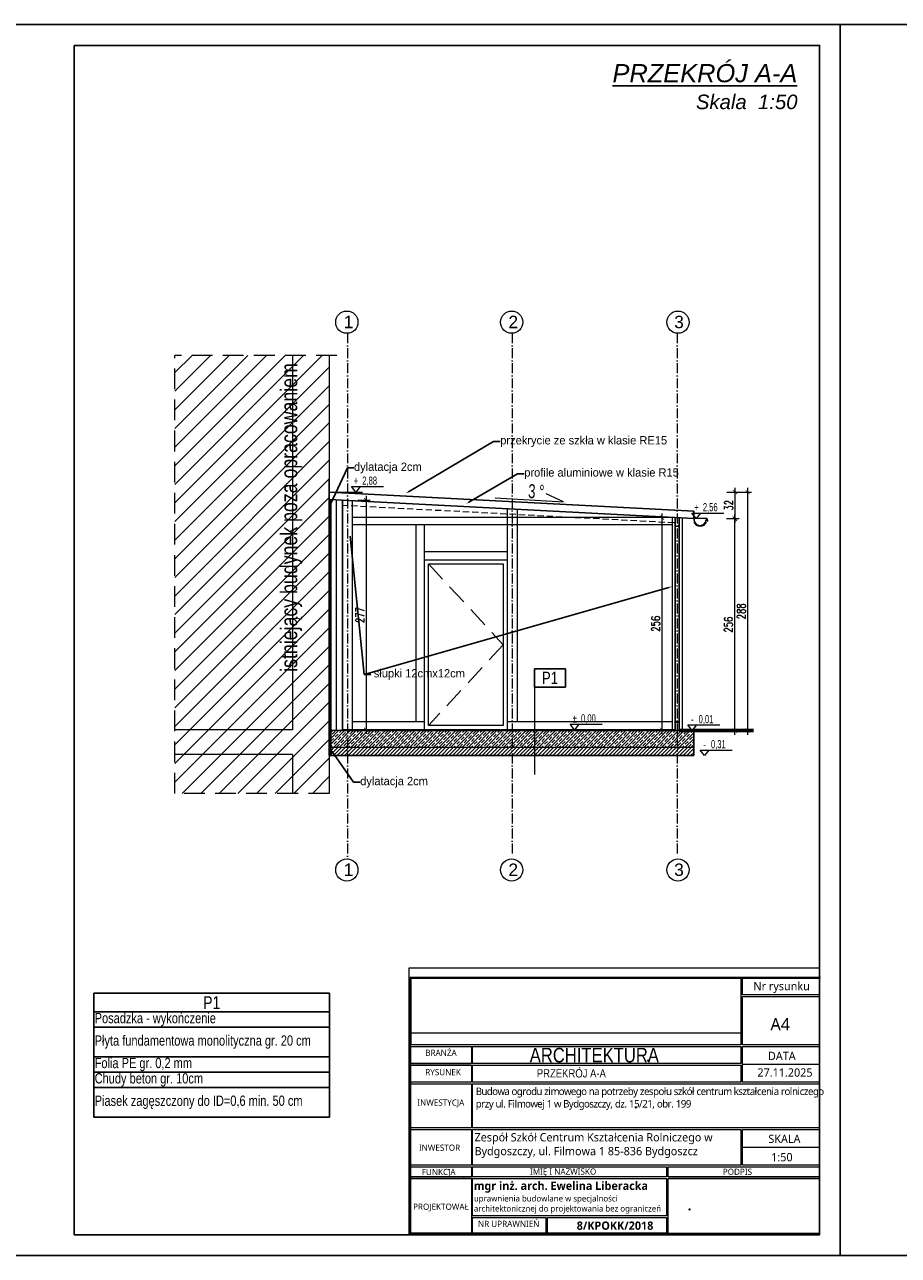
# Model space of a CAD drawing. Header units: millimetres. Extents: x 0 to 27018, y 10208 to 12867.
# Tile 22 of 25: x 23468 to 24522, y 10208 to 11693. Entities that reach past the tile are written whole.
import ezdxf
from ezdxf import colors
from ezdxf.entities.mleader import LeaderData, LeaderLine
from ezdxf.enums import TextEntityAlignment as Align
from ezdxf.math import Vec2, Vec3

# ---------------------------------------------------------------- set-up
doc = ezdxf.new("R2010")
doc.units = ezdxf.units.MM
for name, pattern in [('1105-AUCH-KA-Auchan inw$0$DASHED2', [0.375, 0.25, -0.125]), ('1105-AUCH-KA-Auchan inw$0$HIDDEN', [0.375, 0.25, -0.125]), ('ACAD_ISO10W100', [18, 12, -3, 0, -3]), ('OTKJ_A05', [2, 1.5, -0.5])]:
    doc.linetypes.add(name, pattern=pattern)
for name, color, linetype, lineweight in [('0-A-wymiary', 7, 'Continuous', 9), ('0. PRZEKROJOWA', 7, 'Continuous', 30), ('isa_V10520003E16E075_TUsr', 7, 'Continuous', 25), ('isa_V10520003E16E075_TUsr_19165818BF56C1D4', 5, 'OTKJ_A05', 25), ('izolacja', 191, 'BATTING', 0), ('opis', 241, 'Continuous', 13), ('OPISY', 240, 'Continuous', 18), ('osie', 43, 'ACAD_ISO10W100', 0), ('Pikiety', 18, 'Continuous', 0), ('PRZEKROJOWA', 7, 'Continuous', 40), ('Punkty o określonej wysokości', 5, 'Continuous', 0), ('Tabelka wykazu', 233, 'Continuous', 13), ('widok', 103, 'Continuous', 20), ('wymiar', 13, 'Continuous', 13), ('WYPELNIENIE', 252, 'Continuous', 18)]:
    doc.layers.add(name, color=color, linetype=linetype, lineweight=lineweight)
doc.layers.add('Znak północy', color=7, linetype='Continuous')
doc.styles.add('4mm', font='txt', dxfattribs={"width": 0.8, "height": 20})
doc.styles.add('arial CE', font='txt')
doc.styles.add('MÓJ', font='txt', dxfattribs={"width": 0.8, "height": 20})
doc.styles.add('MÓJ WIĘKSZY', font='txt', dxfattribs={"width": 0.8, "height": 25})
doc.styles.add('NOWY 50', font='romans.shx', dxfattribs={"width": 0.75, "height": 10})
doc.styles.add('tekst', font='segoeui.ttf', dxfattribs={"height": 20})
doc.linetypes.add('BATTING', pattern='A,0.00254,-2.54,[134,ltypeshp.shx,S=2.54,R=0,X=-2.54,Y=0],-5.08,[134,ltypeshp.shx,S=2.54,R=180,X=2.54,Y=0],-2.54', length=10.16254)
doc.dimstyles.new('NOWY 1DO50', dxfattribs={"dimtxt": 20, "dimasz": 5, "dimexe": 5, "dimexo": 5, "dimgap": 2.5, "dimtad": 1, "dimdec": 0, "dimtxsty": 'NOWY 50', "dimblk": 'ARCHTICK', "dimcen": 1.25, "dimdle": 5, "dimclrd": 256, "dimclre": 256, "dimclrt": 256, "dimadec": 0, "dimazin": 0, "dimtfac": 1, "dimtdec": 0, "dimtmove": 1, "dimatfit": 0, "dimldrblk": 'ARCHTICK', "dimfxl": 10, "dimfxlon": 1, "dimlwd": -1, "dimlwe": -1, "dimarcsym": 0})
picture_1 = doc.add_image_def('image1.jpg', size_in_pixel=(1523, 254))

# ---------------------------------------------------------------- blocks, each defined once
blk = doc.blocks.new('*U2713')
for p, q in [((-10.7, 13.7), (68.1, 13.7)), ((0, 0), (-10.7, 13.7)), ((10.7, 13.7), (0, 0))]:
    blk.add_line(p, q)
at = {"style": '4mm', "width": 0.7}
blk.add_attdef('ZN', text='', height=20, dxfattribs=at).set_placement((0.6, 17.6), align=Align.CENTER)
blk.add_attdef('POZ', (16.1, 18.1), '', height=20, dxfattribs=at)
blk = doc.blocks.new('_ArchTick')
at = {"color": 0, "linetype": 'ByBlock', "const_width": 0.15}
blk.add_lwpolyline([(-0.5, -0.5), (0.5, 0.5)], dxfattribs=at)
blk = doc.blocks.new('*D2794')
at = {"layer": 'Defpoints', "color": 0}
for p in [(24252.7, 11098.1), (24236.8, 10842.3), (24249.2, 10842.3)]:
    blk.add_point(p, dxfattribs=at)
at = {"layer": 'wymiar'}
for p, q in [((24236.8, 11103.1), (24236.8, 10837.3)), ((24246.8, 11098.1), (24231.8, 11098.1)), ((24244.2, 10842.3), (24231.8, 10842.3))]:
    blk.add_line(p, q, dxfattribs=at)
at = {"layer": 'wymiar', "linetype": 'ByBlock', "xscale": 5, "yscale": 5, "zscale": 5}
for p, rotation in [((24236.8, 11098.1), 90), ((24236.8, 10842.3), 270)]:
    blk.add_blockref('_ArchTick', p, dxfattribs=dict(at, rotation=rotation))
at = {"layer": 'wymiar', "insert": (24229.3, 10970.2), "char_height": 10, "attachment_point": 5, "rotation": 90, "style": 'NOWY 50'}
blk.add_mtext('256', dxfattribs=at)
blk = doc.blocks.new('*U2801')
blk.add_lwpolyline([(-1.6, 0), (96.9, 0), (71.5, -10.1)])
at = {"style": '4mm', "width": 0.7}
blk.add_attdef('SPA', text='', height=20, dxfattribs=at).set_placement((47.6, 13.1), align=Align.MIDDLE)
blk = doc.blocks.new('*D2885')
at = {"layer": 'Defpoints', "color": 0}
for p in [(23835.5, 11129), (24263.7, 10841.3), (24340.1, 10841.3)]:
    blk.add_point(p, dxfattribs=at)
at = {"layer": 'wymiar'}
for p, q in [((24340.1, 11134), (24340.1, 10836.3)), ((24330.1, 11129), (24345.1, 11129)), ((24330.1, 10841.3), (24345.1, 10841.3))]:
    blk.add_line(p, q, dxfattribs=at)
at = {"layer": 'wymiar', "linetype": 'ByBlock', "xscale": 5, "yscale": 5, "zscale": 5}
for p, rotation in [((24340.1, 11129), 90), ((24340.1, 10841.3), 270)]:
    blk.add_blockref('_ArchTick', p, dxfattribs=dict(at, rotation=rotation))
at = {"layer": 'wymiar', "insert": (24332.6, 10985.1), "char_height": 10, "attachment_point": 5, "rotation": 90, "style": 'NOWY 50'}
blk.add_mtext('288', dxfattribs=at)
blk = doc.blocks.new('*D2886')
at = {"layer": 'Defpoints', "color": 0}
for p in [(23835.5, 11129), (24275.5, 11096.9), (24325, 11096.9)]:
    blk.add_point(p, dxfattribs=at)
at = {"layer": 'wymiar'}
for p, q in [((24325, 11134), (24325, 11091.9)), ((24315, 11129), (24330, 11129)), ((24315, 11096.9), (24330, 11096.9))]:
    blk.add_line(p, q, dxfattribs=at)
at = {"layer": 'wymiar', "linetype": 'ByBlock', "xscale": 5, "yscale": 5, "zscale": 5}
for p, rotation in [((24325, 11129), 90), ((24325, 11096.9), 270)]:
    blk.add_blockref('_ArchTick', p, dxfattribs=dict(at, rotation=rotation))
at = {"layer": 'wymiar', "insert": (24317.5, 11113), "char_height": 10, "attachment_point": 5, "rotation": 90, "style": 'NOWY 50'}
blk.add_mtext('32', dxfattribs=at)
blk = doc.blocks.new('*D2887')
at = {"layer": 'Defpoints', "color": 0}
for p in [(24275.5, 11096.9), (24288.5, 10841.3), (24324.6, 10841.3)]:
    blk.add_point(p, dxfattribs=at)
at = {"layer": 'wymiar'}
for p, q in [((24314.6, 11096.9), (24329.6, 11096.9)), ((24324.6, 11101.9), (24324.6, 10836.3)), ((24314.6, 10841.3), (24329.6, 10841.3))]:
    blk.add_line(p, q, dxfattribs=at)
at = {"layer": 'wymiar', "linetype": 'ByBlock', "xscale": 5, "yscale": 5, "zscale": 5}
for p, rotation in [((24324.6, 11096.9), 90), ((24324.6, 10841.3), 270)]:
    blk.add_blockref('_ArchTick', p, dxfattribs=dict(at, rotation=rotation))
at = {"layer": 'wymiar', "insert": (24317.1, 10969.1), "char_height": 10, "attachment_point": 5, "rotation": 90, "style": 'NOWY 50'}
blk.add_mtext('256', dxfattribs=at)
blk = doc.blocks.new('*D2888')
at = {"layer": 'Defpoints', "color": 0}
for p in [(23851.2, 11119.2), (23865.7, 10842.3), (23879.9, 10842.3)]:
    blk.add_point(p, dxfattribs=at)
at = {"layer": 'wymiar'}
for p, q in [((23869.9, 11119.2), (23884.9, 11119.2)), ((23879.9, 11124.2), (23879.9, 10837.3)), ((23870.7, 10842.3), (23884.9, 10842.3))]:
    blk.add_line(p, q, dxfattribs=at)
at = {"layer": 'wymiar', "linetype": 'ByBlock', "xscale": 5, "yscale": 5, "zscale": 5}
for p, rotation in [((23879.9, 11119.2), 90), ((23879.9, 10842.3), 270)]:
    blk.add_blockref('_ArchTick', p, dxfattribs=dict(at, rotation=rotation))
at = {"layer": 'wymiar', "insert": (23872.4, 10980.7), "char_height": 10, "attachment_point": 5, "rotation": 90, "style": 'NOWY 50'}
blk.add_mtext('277', dxfattribs=at)
blk = doc.blocks.new('*U2896')
for p, q in [((-10.7, 13.7), (68.1, 13.7)), ((0, 0), (-10.7, 13.7)), ((10.7, 13.7), (0, 0))]:
    blk.add_line(p, q)
at = {"style": '4mm', "width": 0.7}
blk.add_attdef('ZN', text='', height=20, dxfattribs=at).set_placement((0.6, 17.6), align=Align.CENTER)
blk.add_attdef('POZ', (16.1, 18.1), '', height=20, dxfattribs=at)
blk = doc.blocks.new('*U2898')
for p, q in [((-10.7, 13.7), (68.1, 13.7)), ((0, 0), (-10.7, 13.7)), ((10.7, 13.7), (0, 0))]:
    blk.add_line(p, q)
at = {"style": '4mm', "width": 0.7}
blk.add_attdef('ZN', text='', height=20, dxfattribs=at).set_placement((0.6, 17.6), align=Align.CENTER)
blk.add_attdef('POZ', (16.1, 18.1), '', height=20, dxfattribs=at)
blk = doc.blocks.new('*T2902')
at = {"layer": 'Tabelka wykazu', "color": 0, "lineweight": -2, "transparency": 16777216}
for p, q in [((0, 0), (37.5, 0)), ((0, 0), (0, -22.25)), ((37.5, 0), (37.5, -22.25)), ((0, -22.25), (37.5, -22.25))]:
    blk.add_line(p, q, dxfattribs=at)
at = {"layer": 'Tabelka wykazu', "color": 0, "transparency": 16777216, "insert": (18.75, -11.125), "char_height": 15, "width": 35.25, "attachment_point": 5, "style": 'MÓJ'}
blk.add_mtext('P1', dxfattribs=at)
blk = doc.blocks.new('*T2910')
at = {"layer": 'Tabelka wykazu', "color": 0, "lineweight": -2, "transparency": 16777216}
for p, q in [((0, 0), (284.3, 0)), ((0, 0), (0, -149.3)), ((284.3, 0), (284.3, -149.3)), ((0, -22.6), (284.3, -22.6)), ((0, -41), (284.3, -41)), ((0, -76.8), (284.3, -76.8)), ((0, -95.2), (284.3, -95.2)), ((0, -113.7), (284.3, -113.7)), ((0, -149.3), (284.3, -149.3))]:
    blk.add_line(p, q, dxfattribs=at)
at = {"layer": 'Tabelka wykazu', "color": 0, "transparency": 16777216, "width": 282.482}
for s, insert, char_height, attachment_point, style in [('P1', (142.2, -11.3), 15.53, 5, 'MÓJ WIĘKSZY'), ('Posadzka - wykończenie', (0.9, -31.8), 12.426, 4, 'MÓJ'), ('Płyta fundamentowa monolityczna gr. 20 cm', (0.9, -58.9), 12.426, 4, 'MÓJ'), ('Folia PE gr. 0,2 mm', (0.9, -86), 12.426, 4, 'MÓJ'), ('Chudy beton gr. 10cm', (0.9, -104.5), 12.426, 4, 'MÓJ'), ('Piasek zagęszczony do ID=0,6 min. 50 cm', (0.9, -131.5), 12.426, 4, 'MÓJ')]:
    blk.add_mtext(s, dxfattribs=dict(at, insert=insert, char_height=char_height, attachment_point=attachment_point, style=style))
blk = doc.blocks.new('*U3054')
for p, q in [((-10.7, 13.7), (68.1, 13.7)), ((0, 0), (-10.7, 13.7)), ((10.7, 13.7), (0, 0))]:
    blk.add_line(p, q)
at = {"style": '4mm', "width": 0.7}
blk.add_attdef('ZN', text='', height=20, dxfattribs=at).set_placement((0.6, 17.6), align=Align.CENTER)
blk.add_attdef('POZ', (16.1, 18.1), '', height=20, dxfattribs=at)
blk = doc.blocks.new('OTRS_P05')
at = {"layer": 'isa_V10520003E16E075_TUsr', "true_color": 0x0a0909}
h = blk.add_hatch(color=18, dxfattribs=at)
h.dxf.hatch_style = 1
h.paths.add_polyline_path([(0.09, 0, 1), (-0.09, 0, 1)])
at = {"layer": 'isa_V10520003E16E075_TUsr', "color": 18, "true_color": 0x0a0909}
blk.add_lwpolyline([(0.09, 0, 1), (-0.09, 0, 1)], format="xyb", close=True, dxfattribs=at)
at = {"layer": 'isa_V10520003E16E075_TUsr_19165818BF56C1D4', "color": 18, "true_color": 0x0a0909}
blk.add_circle((0, 0), 0.09, dxfattribs=at)
blk = doc.blocks.new('OTRN_P05')
at = {"layer": 'isa_V10520003E16E075_TUsr', "true_color": 0x0a0909}
h = blk.add_hatch(color=18, dxfattribs=at)
h.dxf.hatch_style = 1
h.paths.add_polyline_path([(0.09, 0, 1), (-0.09, 0, 1)])
at = {"layer": 'isa_V10520003E16E075_TUsr', "color": 18, "true_color": 0x0a0909}
blk.add_lwpolyline([(0.09, 0, 1), (-0.09, 0, 1)], format="xyb", close=True, dxfattribs=at)
at = {"layer": 'isa_V10520003E16E075_TUsr_19165818BF56C1D4', "color": 18, "true_color": 0x0a0909}
blk.add_circle((0, 0), 0.09, dxfattribs=at)
blk = doc.blocks.new('SUPS01_08')
at = {"lineweight": 18, "true_color": 0x0000ff}
h = blk.add_hatch(color=5, dxfattribs=at)
h.dxf.hatch_style = 1
h.paths.add_polyline_path([(0.09, 0, 1), (-0.09, 0, 1)])
at = {"color": 18, "lineweight": 18, "true_color": 0x0a0909}
blk.add_circle((0, 0), 0.09, dxfattribs=at)

msp = doc.modelspace()

# ---------------------------------------------------------------- hatches: boundary and pattern name
at = {"layer": 'wymiar'}
h = msp.add_hatch(dxfattribs=at)
h.set_pattern_fill('ANSI31', color=256, scale=5)
h.set_pattern_definition([(45, (2228.9, 3862.144), (-11.22532, 11.22532), [])])
h.paths.add_polyline_path([(23835.2, 10765.5), (23648.9, 10765.5), (23648.9, 11293.8), (23835.2, 11293.8)])
h = msp.add_hatch(dxfattribs=at)
h.set_pattern_fill('ANSI31', color=256)
h.set_pattern_definition([(45, (86.1918, 2440.2412), (-2.24506403, 2.24506403), [])])
h.paths.add_polyline_path([(24275.2, 10811.3), (24275.2, 10821.3), (23837.2, 10821.3), (23837.2, 10811.3)])
at = {"layer": 'WYPELNIENIE'}
h = msp.add_hatch(dxfattribs=at)
h.set_pattern_fill('JIS_STN_1E', color=256, scale=5)
h.set_pattern_definition([(45, (-47610.659, 50208.8406), (-3.5355339, 3.5355339), []), (45, (-47607.134, 50208.8406), (-3.5355339, 3.5355339), [5, -2.5])])
h.paths.add_polyline_path([(24275.2, 10841.3), (24261.2, 10841.3), (24257.7, 10841.3), (24252.7, 10841.3), (24249.2, 10841.3), (24131.3, 10841.3), (23863.2, 10841.3), (23851.2, 10841.3), (23837.2, 10841.3), (23837.2, 10821.3), (24275.2, 10821.3)])

# ---------------------------------------------------------------- linework, layer by layer
at = {"lineweight": 0}
for p, q in [((23934, 10462.3), (23934, 10542.5)), ((23934, 10528.4), (23934, 10462.3))]:
    msp.add_line(p, q, dxfattribs=at)
at = {"color": 0, "linetype": 'Continuous'}
msp.add_line((23934, 10462.2), (23934, 10542.5), dxfattribs=at)
at = {"linetype": 'Continuous', "lineweight": 0}
msp.add_line((24427, 10302.9), (24427, 10369.5), dxfattribs=at)
at = {"lineweight": 0}
msp.add_lwpolyline([(23932, 10555.3), (24427, 10555.3), (24427, 10233.3), (23932, 10233.3)], close=True, dxfattribs=at)
at = {"layer": '0-A-wymiary', "linetype": 'ByBlock'}
for p, q in [((24428, 10543.5), (23933, 10543.5)), ((23933, 10543.5), (23933, 10233.3)), ((23934, 10542.5), (24332, 10542.5)), ((23960.8, 10543.5), (24428, 10543.5)), ((24332, 10542.5), (24332, 10462.3)), ((24334, 10542.5), (24427, 10542.5)), ((24334, 10522.6), (24334, 10542.5)), ((24427, 10542.5), (24427, 10522.6)), ((24427, 10527.2), (24427, 10522.6)), ((24427, 10522.6), (24334, 10522.6)), ((24334, 10520.6), (24427, 10520.6)), ((24334, 10462.3), (24334, 10520.6)), ((24427, 10506.9), (24427, 10462.3)), ((24332, 10462.3), (23934, 10462.3)), ((24332, 10462.3), (23934, 10462.3)), ((24008, 10460.3), (24008, 10439.8)), ((24427, 10462.3), (24334, 10462.3)), ((24427, 10462.3), (24334, 10462.3)), ((24427, 10460.3), (24427, 10417.3)), ((23934, 10439.8), (24007, 10439.8)), ((23934, 10370.5), (23934, 10437.1)), ((24008, 10437.8), (24008, 10417.3)), ((24334, 10438.8), (24427, 10438.8)), ((24427, 10437.1), (24427, 10371.5)), ((23934, 10415.3), (24007, 10415.3)), ((23934, 10372.3), (23934, 10415.3)), ((23934, 10362.3), (23934, 10415.3)), ((23934, 10415.3), (24007, 10415.3)), ((24007, 10415.3), (24007, 10362.3)), ((24008, 10415.3), (24008, 10385.3)), ((24008, 10415.3), (24427, 10415.3)), ((24427, 10415.3), (24427, 10362.3)), ((24008, 10385.3), (24008, 10362.3)), ((23934, 10298.9), (23934, 10371.5)), ((24007, 10362.3), (23934, 10362.3)), ((24007, 10362.3), (23934, 10362.3)), ((24427, 10362.3), (24008, 10362.3)), ((24008, 10360.3), (24008, 10317.3)), ((24334, 10338.8), (24427, 10338.8)), ((23934, 10302.9), (24008, 10302.9)), ((24008, 10315.3), (24008, 10302.9)), ((24008, 10315.3), (24008, 10302.9)), ((24244.5, 10302.9), (24427, 10302.9)), ((23934, 10300.9), (24007, 10300.9)), ((23934, 10300.9), (24008, 10300.9)), ((23934, 10234.3), (23934, 10300.9)), ((24007, 10300.9), (24007, 10235.3)), ((24008, 10300.9), (24242.5, 10300.9)), ((24008, 10300.9), (24242.5, 10300.9)), ((24008, 10300.9), (24008, 10256.1)), ((24008, 10256.1), (24008, 10300.9)), ((24242.5, 10300.9), (24242.5, 10298.9)), ((24242.5, 10300.9), (24242.5, 10256.1)), ((24244.5, 10300.9), (24332, 10300.9)), ((24244.5, 10300.9), (24427, 10300.9)), ((24244.5, 10235.3), (24244.5, 10300.9)), ((24244.5, 10300.9), (24427, 10300.9)), ((24427, 10300.9), (24427, 10235.3)), ((24242.5, 10256.1), (24008, 10256.1)), ((24008, 10254.1), (24008, 10235.3)), ((24008, 10235.3), (24008, 10254.1)), ((24096.7, 10254.1), (24096.7, 10234.3)), ((24007, 10235.3), (23934, 10235.3)), ((23934, 10235.3), (24427, 10235.3)), ((23934, 10233.3), (24007, 10233.3)), ((23958, 10233.3), (24427, 10233.3)), ((24008, 10233.3), (24242.5, 10233.3)), ((24244.5, 10233.3), (24427, 10233.3))]:
    msp.add_line(p, q, dxfattribs=at)
for points in [[(24007, 10439.8), (23934, 10439.8), (23934, 10460.3), (24007, 10460.3)], [(24008, 10460.3), (24332, 10460.3), (24332, 10439.8), (24008, 10439.8)], [(24359, 10460.3), (24427, 10460.3), (24427, 10417.3), (24359, 10417.3)], [(24007, 10417.3), (23934, 10417.3), (23934, 10437.8), (24007, 10437.8)], [(24007, 10417.3), (23934, 10417.3), (23934, 10437.8), (24007, 10437.8)], [(24008, 10437.8), (24332, 10437.8), (24332, 10417.3), (24008, 10417.3)], [(24007, 10317.3), (23934, 10317.3), (23934, 10360.3), (24007, 10360.3)], [(24008, 10360.3), (24332, 10360.3), (24332, 10317.3), (24008, 10317.3)], [(24007, 10302.9), (23934, 10302.9), (23934, 10315.3), (24007, 10315.3)], [(24008, 10315.3), (24242.5, 10315.3), (24242.5, 10302.9), (24008, 10302.9)], [(24096.7, 10235.3), (24008, 10235.3), (24008, 10254.1), (24096.7, 10254.1)], [(24098.7, 10254.1), (24242.5, 10254.1), (24242.5, 10235.3), (24098.7, 10235.3)]]:
    msp.add_lwpolyline(points, dxfattribs=at)
for points in [[(23934, 10460.3), (24007, 10460.3), (24007, 10439.8), (23934, 10439.8)], [(24334, 10460.3), (24427, 10460.3), (24427, 10417.3), (24334, 10417.3)], [(23934, 10437.8), (24007, 10437.8), (24007, 10417.3), (23934, 10417.3)], [(23934, 10360.3), (24007, 10360.3), (24007, 10317.3), (23934, 10317.3)], [(24334, 10360.3), (24427, 10360.3), (24427, 10317.3), (24334, 10317.3)], [(23934, 10315.3), (24007, 10315.3), (24007, 10302.9), (23934, 10302.9)], [(24244.5, 10315.3), (24427, 10315.3), (24427, 10302.9), (24244.5, 10302.9)], [(24098.7, 10254.1), (24242.5, 10254.1), (24242.5, 10235.3), (24098.7, 10235.3)]]:
    msp.add_lwpolyline(points, close=True, dxfattribs=at)
msp.add_point((23997.9, 10301.1), dxfattribs=at)
msp.add_point((23997.9, 10301.1), dxfattribs=at)
at = {"layer": '0. PRZEKROJOWA'}
for p, q in [((23835.2, 11123), (23835.2, 11143)), ((23835.2, 11123), (23835.2, 11114)), ((23835.5, 11129), (23857.5, 11127.8)), ((23835.5, 11120), (24275.5, 11096.9)), ((23836, 11129), (24275.5, 11105.9)), ((23851.2, 11119.2), (23851.2, 10842.3)), ((23851.5, 11128.2), (24275.5, 11105.9)), ((23835.2, 11114), (23835.2, 10811.3)), ((24275.5, 11105.9), (24275.5, 11096.9)), ((24252.7, 11098.1), (24252.7, 10841.3)), ((24257.7, 11097.9), (24257.7, 10841.3)), ((24252.7, 11087.9), (24257.7, 11087.9)), ((24252.7, 10851.3), (24257.7, 10851.3)), ((23851.2, 10842.3), (24252.7, 10842.3)), ((24252.7, 10842.3), (24252.7, 10841.3)), ((24252.7, 10841.3), (24275.2, 10841.3)), ((24275.2, 10841.3), (24275.2, 10811.3)), ((23835.2, 10811.3), (24275.2, 10811.3))]:
    msp.add_line(p, q, dxfattribs=at)
at = {"layer": '0. PRZEKROJOWA', "lineweight": 60}
msp.add_line((24257.7, 10841.3), (24347.3, 10841.3), dxfattribs=at)
at = {"layer": 'izolacja', "lineweight": 0, "ltscale": 0.1}
msp.add_line((23836.2, 11119.9), (23836.2, 10811.3), dxfattribs=at)
at = {"layer": 'izolacja', "lineweight": 0, "ltscale": 0.7}
msp.add_line((23844.2, 10841.3), (23844.2, 11119.5), dxfattribs=at)
at = {"layer": 'opis', "color": 0}
for centre in [(23856.6, 11333.8), (24055.5, 11333.8), (24256.2, 11333.8), (23856.6, 10673.2), (24055.5, 10673.2), (24256.2, 10673.2)]:
    msp.add_circle(centre, 13.4, dxfattribs=at)
at = {"layer": 'osie'}
for p, q in [((23857.2, 11320.4), (23857.2, 10686.6)), ((24056.2, 11320.4), (24056.2, 10687.9)), ((24255.2, 11320.4), (24255.2, 10687.8))]:
    msp.add_line(p, q, dxfattribs=at)
at = {"layer": 'Tabelka wykazu'}
msp.add_line((24083, 10893.7), (24083, 10788.4), dxfattribs=at)
at = {"layer": 'widok', "ltscale": 0.6}
msp.add_line((24291, 11096.9), (24276.4, 11097), dxfattribs=at)
for points in [[(24275.4, 11098.7), (24276.3, 11098.4)], [(24276.4, 11097), (24275.9, 11098)], [(24276, 11098), (24276.4, 11097.6)], [(24276.3, 11098.4), (24276.7, 11098)], [(24276.4, 11097.6), (24276.7, 11098)], [(24289.5, 11092.1), (24290.2, 11095.5)], [(24290.1, 11095.4), (24291.1, 11095.6)], [(24290.6, 11096.5), (24291, 11096.9)], [(24291.5, 11095.4), (24290.6, 11096.5)], [(24291.9, 11095.7), (24291, 11096.9)]]:
    msp.add_lwpolyline(points, dxfattribs=at)
for points in [[(24275.4, 11093.2, 0.737622), (24290.5, 11093.2)], [(24275.5, 11096.4, 0.804641), (24289.5, 11092.5)], [(24275.5, 11095.5, 0.862296), (24290, 11093.4)], [(24275.6, 11096.4, 0.804816), (24289.4, 11092.6)], [(24275.6, 11095.4, 0.771015), (24289.7, 11092.9)], [(24289.4, 11092.6, 0.076996), (24289.9, 11095)], [(24289.5, 11092.5, 0.077746), (24290, 11095)], [(24291.4, 11094.3, 1.481785), (24289.9, 11095)], [(24291.4, 11094.3, 1.474629), (24290, 11095)], [(24291.1, 11094, 0.517632), (24291.5, 11095.4)], [(24291.3, 11093.5, 0.518937), (24291.9, 11095.7)]]:
    msp.add_lwpolyline(points, format="xyb", dxfattribs=at)
at = {"layer": 'wymiar', "linetype": '1105-AUCH-KA-Auchan inw$0$HIDDEN', "ltscale": 100}
for p, q in [((23648.9, 10765.5), (23648.9, 11293.8)), ((23844.5, 11293.8), (23648.9, 11293.8)), ((23955.2, 11042.3), (24045.2, 10944.8)), ((24045.2, 10944.8), (23955.2, 10847.3)), ((23835.2, 10765.5), (23648.9, 10765.5))]:
    msp.add_line(p, q, dxfattribs=at)
at = {"layer": 'wymiar'}
for p, q in [((23791.2, 11293.8), (23791.2, 10842.3)), ((23835.2, 11293.8), (23835.2, 10765.5)), ((23835.2, 11186.3), (23835.2, 10842.3)), ((23835.5, 11129), (23875.5, 11129)), ((23837.2, 11119.9), (23837.2, 10842.3)), ((23863.2, 11118.5), (23863.2, 10842.3)), ((24050.2, 11108.7), (24050.2, 11083.3)), ((24062.2, 11108.1), (24062.2, 11083.3)), ((24249.2, 11098.3), (23863.2, 11098.3)), ((24249.2, 11089.3), (23863.2, 11089.3)), ((23940.2, 10852.3), (23940.2, 11089.3)), ((23950.2, 10854.3), (23950.2, 11089.3)), ((24249.2, 11098.3), (24249.2, 10842.3)), ((24261.2, 11097.7), (24261.2, 10841.3)), ((24050.2, 11083.3), (24050.2, 10854.3)), ((24062.2, 11083.3), (24062.2, 10852.3)), ((23950.2, 11057.3), (24050.2, 11057.3)), ((23950.2, 10842.3), (23950.2, 11047.3)), ((23950.2, 11047.3), (24050.2, 11047.3)), ((23950.2, 11047.3), (24050.2, 11047.3)), ((23863.2, 10852.3), (23950.2, 10852.3)), ((24050.2, 10852.3), (24249.2, 10852.3)), ((24252.7, 10841.3), (24252.7, 10851.3)), ((23791.2, 10842.3), (23648.9, 10842.3)), ((23837.2, 10842.3), (23837.2, 10822.3)), ((23837.2, 10842.3), (23837.2, 10841.3)), ((23851.2, 10841.3), (23837.2, 10841.3)), ((23851.2, 10842.3), (23851.2, 10842.3)), ((23851.2, 10842.3), (23851.2, 10841.3)), ((23851.2, 10841.3), (24252.7, 10841.3)), ((23864.8, 10841.3), (24252.7, 10841.3)), ((24249.2, 10842.3), (24249.2, 10842.3)), ((23837.2, 10822.3), (23837.2, 10811.3)), ((23837.2, 10821.3), (24275.2, 10821.3)), ((23791.2, 10812.3), (23648.9, 10812.3)), ((23791.2, 10812.3), (23791.2, 10765.5))]:
    msp.add_line(p, q, dxfattribs=at)
at = {"layer": 'wymiar', "linetype": '1105-AUCH-KA-Auchan inw$0$DASHED2', "ltscale": 30}
msp.add_line((23850.7, 11113.2), (24252.7, 11092.1), dxfattribs=at)
at = {"layer": 'wymiar'}
for points in [[(23950.2, 11047.3), (24050.2, 11047.3), (24050.2, 10842.3), (23950.2, 10842.3)], [(23955.2, 11042.3), (24045.2, 11042.3), (24045.2, 10847.3), (23955.2, 10847.3)]]:
    msp.add_lwpolyline(points, close=True, dxfattribs=at)
at = {"layer": 'Znak północy', "ltscale": 10}
for points in [[(23402.4, 11692.7), (24452, 11692.7), (24452, 10208.3), (23402.4, 10208.3)], [(24452, 11692.7), (26551.3, 11692.7), (26551.3, 10208.3), (24452, 10208.3)], [(23527.4, 11667.7), (24427, 11667.7), (24427, 10233.3), (23527.4, 10233.3)]]:
    msp.add_lwpolyline(points, close=True, dxfattribs=at)

# ---------------------------------------------------------------- block references
for name, p in [('*T2902', (24083, 10915.9)), ('*T2910', (23551.4, 10524.5))]:
    msp.add_blockref(name, p)
at = {"layer": 'opis', "xscale": 0.4899999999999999, "yscale": 0.4899999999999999, "zscale": 0.4899999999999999}
for name, p, values in [('*U2898', (23867.3, 11129), {'ZN': '+', 'POZ': '2,88'}), ('*U2896', (24278.3, 11096.9), {'ZN': '+', 'POZ': '2,56'}), ('*U2713', (24131.3, 10842.3), {'ZN': '%%p', 'POZ': '0,00'}), ('*U3054', (24273.2, 10841.3), {'ZN': '-', 'POZ': '0,01'}), ('*U3054', (24288.1, 10811.1), {'ZN': '-', 'POZ': '0,31'})]:
    msp.add_blockref(name, p, dxfattribs=at).add_auto_attribs(values)
at = {"layer": 'opis'}
ref = msp.add_blockref('*U2801', (24036.8, 11121.8), dxfattribs=dict(at, xscale=-0.8399999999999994, yscale=0.8399999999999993, zscale=0.8399999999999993, rotation=176.8139154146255))
ref.add_attrib('SPA', '3 %%d', dxfattribs={"layer": '0', "height": 16.8, "rotation": 356.8139, "style": '4mm', "width": 0.7}).set_placement((24085.2, 11129.7), align=Align.MIDDLE)
at = {"layer": 'Pikiety', "color": 18, "true_color": 0x000000, "xscale": 5, "yscale": 5, "zscale": 5}
for name, p in [('OTRN_P05', (24220.2, 10443.2)), ('OTRS_P05', (24205.2, 10386.7)), ('OTRS_P05', (24270.2, 10263.8))]:
    msp.add_blockref(name, p, dxfattribs=at)
at = {"layer": 'Punkty o określonej wysokości', "color": 5, "true_color": 0x0000ff, "xscale": 5, "yscale": 5, "zscale": 5}
msp.add_blockref('SUPS01_08', (23979.9, 10311.8), dxfattribs=at)

# ---------------------------------------------------------------- texts
at = {"layer": '0-A-wymiary', "linetype": 'ByBlock', "attachment_point": 1, "style": 'tekst'}
for s, width, heights, insert, char_height, own_width in [('{\\f@Microsoft YaHei Light|b0|i0|c238|p34;Nr rysunku}', 375.174, [18.6], (24347.2, 10538.1, -1), 10, 187.587), ('{\\f@Microsoft YaHei Light|b0|i0|c238|p34;BRANŻA}', 375.174, [0], (23951.2, 10456.4, -1), 7.5, 187.587), ('{\\FTechnicLite|c2;ARCHITEKTURA}', 375.174, [0], (24077.3, 10458.6, -1), 17.5, 187.587), ('{\\f@Microsoft YaHei Light|b0|i0|c238|p34;DATA}', 375.174, [0], (24364.8, 10453.9, -1), 10, 187.587), ('{\\f@Microsoft YaHei Light|b0|i0|c238|p34;INWESTYCJA}', 375.174, [0], (23941.7, 10396.4, -1), 7.5, 187.587), ('{\\f@Microsoft YaHei Light|b0|i0|c238|p34;SKALA}', 375.174, [0], (24365.3, 10353.9, -1), 10, 187.587), ('{\\f@Microsoft YaHei Light|b0|i0|c238|p34;INWESTOR}', 375.174, [0], (23943.6, 10342, -1), 7.5, 187.587), ('{\\f@Microsoft YaHei Light|b0|i0|c238|p34;FUNKCJA}', 375.174, [0], (23947, 10312.7), 7.5, 187.587), ('{\\fYu Gothic Medium|b0|i0|c238|p34;IMIĘ I NAZWISKO}', 375.174, [0], (24077.6, 10313.2), 7.5, 187.587), ('{\\fYu Gothic Medium|b0|i0|c238|p34;PODPIS}', 375.174, [0], (24310.3, 10312.9), 7.5, 187.587), ('{\\f@Microsoft YaHei Light|b1|i0|c238|p34;\\H1.37614x;mgr inż. arch. Ewelina Liberacka\\P\\f@Microsoft YaHei Light|b0|i0|c238|p34;\\H0.72667x;uprawnienia budowlane w specjalności\\Parchitektonicznej do projektowania bez ograniczeń}', 787.56, [155.3], (24009.9, 10297.3), 7.267, 393.78), ('{\\f@Microsoft YaHei Light|b0|i0|c238|p34;PROJEKTOWAŁ}', 375.174, [0], (23936.5, 10270.8, -1), 7.5, 187.587), ('{\\f@Microsoft YaHei Light|b0|i0|c238|p34;NR UPRAWNIEŃ}', 375.174, [0], (24014.9, 10250.1), 7.5, 187.587), ('\\A1;{\\f@Microsoft YaHei Light|b1|i0|c238|p34;8/KPOKK/2018}', 438.023, [185.6], (24134, 10249.2), 10, 219.012)]:
    msp.add_mtext_dynamic_manual_height_columns(s, width=width, gutter_width=12.5, heights=heights, dxfattribs=dict(at, insert=insert, char_height=char_height)).dxf.set("width", own_width)
for s, insert, char_height, width in [('{\\f@Microsoft YaHei Light|b0|i0|c238|p34;A4}', (24367.8, 10494.7, -1), 15, 187.587), ('      {\\FTechnicLite|c2;\\H0.714286x;PRZEKRÓJ A-A}', (24057.4, 10432.9), 14, 343.768), ('{\\f@Microsoft YaHei Light|b0|i0|c238|p34;RYSUNEK}', (23951.2, 10433.1, -1), 7.5, 187.587), ('{\\f@Microsoft YaHei Light|b0|i0|c238|p34;27.11.2025}', (24352, 10433.9, -1), 10, 3751.737), ('{\\T0.9;\\f@Microsoft YaHei Light|b0|i0|c238|p34;Budowa ogrodu zimowego na potrzeby zespołu szkół centrum kształcenia rolniczego przy ul. Filmowej 1 w Bydgoszczy, dz. 15/21, obr. 199}', (24012.1, 10410.7), 9, 422.683), ('{\\A1;\\fMicrosoft YaHei Light|b0|i0|c238|p34;Zespół Szkół Centrum Kształcenia Rolniczego w \\PBydgoszczy, ul. Filmowa 1 85-836 Bydgoszcz}', (24010.7, 10355.8), 10, 7242.059), ('{\\f@Microsoft YaHei Light|b0|i0|c238|p34;1:50}', (24368.7, 10331.8, -1), 10, 187.587)]:
    msp.add_mtext(s, dxfattribs=dict(at, insert=insert, char_height=char_height, width=width))
at = {"layer": 'opis', "color": 0, "char_height": 15, "attachment_point": 1, "style": 'arial CE'}
for s, insert in [('{\\fArial|b0|i0|c238|p34;\\C7;1 }', (23852.8, 11341.6)), ('{\\fArial|b0|i0|c238|p34;\\C7;2 }', (24051.6, 11341.6)), ('{\\fArial|b0|i0|c238|p34;\\C7;3 }', (24251.6, 11341.6)), ('{\\fArial|b0|i0|c238|p34;\\C7;1 }', (23852.8, 10681)), ('{\\fArial|b0|i0|c238|p34;\\C7;2 }', (24051.6, 10681)), ('{\\fArial|b0|i0|c238|p34;\\C7;3 }', (24251.6, 10681))]:
    msp.add_mtext(s, dxfattribs=dict(at, insert=insert))
at = {"layer": 'PRZEKROJOWA', "insert": (23776.7, 11284.4), "char_height": 20, "width": 535.675, "attachment_point": 3, "rotation": 90, "style": 'MÓJ'}
msp.add_mtext(' istniejący budynek poza opracowaniem', dxfattribs=at)
at = {"layer": 'Znak północy', "ltscale": 10}
for s, insert, char_height, attachment_point in [('{\\L\\fArial|b0|i1|c238|p34;PRZEKRÓJ A-A}', (24400.2, 11645.1), 21.938, 3), ('{\\fArial|b0|i1|c238|p34;Skala  1:50}', (24277.8, 11608.3), 17.55, 1)]:
    msp.add_mtext(s, dxfattribs=dict(at, insert=insert, char_height=char_height, attachment_point=attachment_point))

# ---------------------------------------------------------------- dimensions: what is measured, and where the dimension line sits
at = {"layer": 'wymiar'}
for base, p1, p2, picture, middle in [((24340.1, 10841.3), (23835.5, 11129), (24263.7, 10841.3), '*D2885', (24332.6, 10985.1)), ((24325, 11096.9), (23835.5, 11129), (24275.5, 11096.9), '*D2886', (24317.5, 11113)), ((23879.9, 10842.3), (23851.2, 11119.2), (23865.7, 10842.3), '*D2888', (23872.4, 10980.7)), ((24236.8, 10842.3), (24252.7, 11098.1), (24249.2, 10842.3), '*D2794', (24229.3, 10970.2)), ((24324.6, 10841.3), (24275.5, 11096.9), (24288.5, 10841.3), '*D2887', (24317.1, 10969.1))]:
    dim = msp.add_linear_dim(base=base, p1=p1, p2=p2, angle=90, dimstyle='NOWY 1DO50', dxfattribs=at)
    dim.commit()
    dim.dimension.update_dxf_attribs({"geometry": picture, "text_midpoint": middle})

# ---------------------------------------------------------------- pictures from other files: only their frames are drawn
image = msp.add_image(picture_1, insert=(23934, 10476.2), size_in_units=(398, 66.4), dxfattribs=at)
image.dxf.flags = 7

# ---------------------------------------------------------------- leaders
at = {"layer": 'OPISY'}
ml = msp.add_multileader_mtext('Standard', dxfattribs=at)
ml.set_content('przekrycie ze szkła w klasie RE15', color=256)
ml.set_leader_properties()
ml.build(insert=Vec2(0, 0))
ctx = ml.context
ctx.base_point, ctx.char_height, ctx.landing_gap_size, ctx.plane_origin = Vec3(24041.7, 11189.9), 10, 0, Vec3(24151.1, 11458.3)
notes = []
notes.append((ctx, [(0, (1, 1, 0), (24033.7, 11189.9), (1, 0), 8, [(0, [(23927.6, 11127.3), (24033.7, 11189.9)], 0, [])])]))
ctx.mtext.insert, ctx.mtext.flow_direction = Vec3(24041.7, 11196.4), 5
ml = msp.add_multileader_mtext('Standard', dxfattribs=at)
ml.set_content('dylatacja 2cm', color=256)
ml.set_leader_properties()
ml.build(insert=Vec2(0, 0))
ctx = ml.context
ctx.base_point, ctx.char_height, ctx.landing_gap_size, ctx.plane_origin = Vec3(23865.2, 11158), 10, 0, Vec3(24014.8, 11419.9)
notes.append((ctx, [(0, (1, 1, 0), (23857.2, 11158), (1, 0), 8, [(0, [(23835.2, 11110.7), (23857.2, 11158)], 0, [])])]))
ctx.mtext.insert, ctx.mtext.flow_direction = Vec3(23865.2, 11164.5), 5
ml = msp.add_multileader_mtext('Standard', dxfattribs=at)
ml.set_content('profile aluminiowe w klasie R15', color=256)
ml.set_leader_properties()
ml.build(insert=Vec2(0, 0))
ctx = ml.context
ctx.base_point, ctx.char_height, ctx.landing_gap_size, ctx.plane_origin = Vec3(24070.7, 11151.1), 10, 0, Vec3(24180.2, 11419.5)
notes.append((ctx, [(0, (1, 1, 0), (24062.7, 11151.1), (1, 0), 8, [(0, [(24000.5, 11114.8), (24062.7, 11151.1)], 0, [])])]))
ctx.mtext.insert, ctx.mtext.flow_direction = Vec3(24070.7, 11157.6), 5
ml = msp.add_multileader_mtext('Standard', dxfattribs=at)
ml.set_content(' słupki 12cmx12cm', color=256)
ml.set_leader_properties()
ml.build(insert=Vec2(0, 0))
ctx = ml.context
ctx.base_point, ctx.char_height, ctx.landing_gap_size, ctx.plane_origin = Vec3(23885.4, 10908.9), 10, 0, Vec3(23883.8, 11191.3)
notes.append((ctx, [(0, (1, 1, 0), (23877.4, 10908.9), (1, 0), 8, [(0, [(24249.2, 11015), (23877.4, 10908.9), (23860.5, 11075.9), (23877.4, 10908.9)], 0, [])])]))
ctx.mtext.insert, ctx.mtext.flow_direction = Vec3(23885.4, 10915.4), 5
ml = msp.add_multileader_mtext('Standard', dxfattribs=at)
ml.set_content('dylatacja 2cm', color=256)
ml.set_leader_properties()
ml.build(insert=Vec2(0, 0))
ctx = ml.context
ctx.base_point, ctx.char_height, ctx.landing_gap_size, ctx.plane_origin = Vec3(23872.7, 10778.9), 10, 0, Vec3(24022.3, 11040.8)
notes.append((ctx, [(0, (1, 1, 0), (23864.7, 10778.9), (1, 0), 8, [(0, [(23836.2, 10819.6), (23864.7, 10778.9)], 0, [])])]))
ctx.mtext.insert, ctx.mtext.flow_direction = Vec3(23872.7, 10785.4), 5
for ctx, leaders in notes:
    for number, flags, end, landing, length, lines in leaders:
        leader = LeaderData()
        leader.index, (leader.has_last_leader_line, leader.has_dogleg_vector, leader.attachment_direction) = number, flags
        leader.last_leader_point, leader.dogleg_vector, leader.dogleg_length = Vec3(end), Vec3(landing), length
        for number, points, colour, breaks in lines:
            line = LeaderLine()
            line.index, line.vertices, line.color, line.breaks = number, Vec3.list(points), colors.encode_raw_color(colour), breaks
            leader.lines.append(line)
        ctx.leaders.append(leader)

doc.saveas('drawing.dxf')
